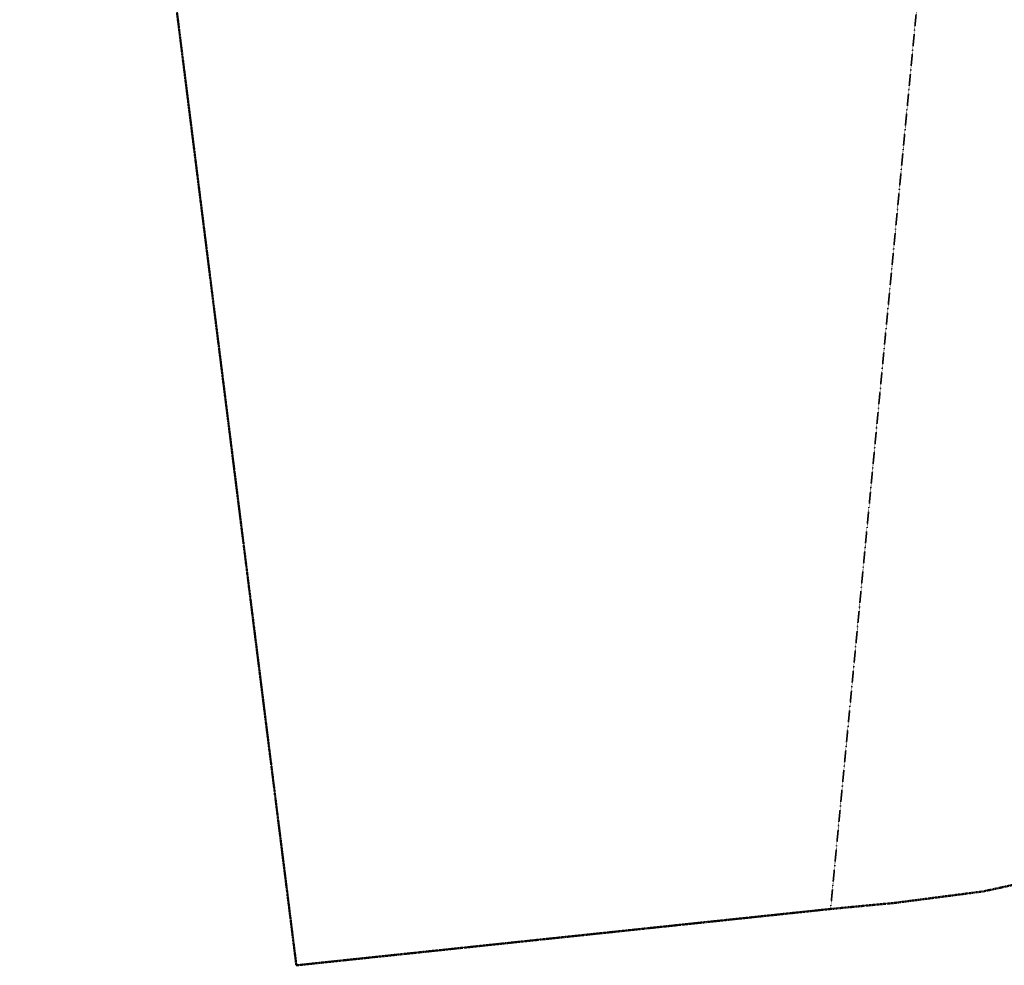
# Model space of a CAD drawing. Extents: x 5459987 to 5506369, y 5959610 to 5991660.
# Tile 1 of 51: x 5461081 to 5468420, y 5960297 to 5967350. Entities that reach past the tile are written whole.
import ezdxf

# ---------------------------------------------------------------- set-up
doc = ezdxf.new("R2010")
doc.units = 0
doc.linetypes.add('DWUKROPK4-3', pattern=[3.48, 2, -0.46, 0.05, -0.46, 0.05, -0.46])
doc.linetypes.add('KROPK3-2', pattern=[2.49, 1.5, -0.47, 0.05, -0.47])
doc.layers.get('0').update_dxf_attribs({"linetype": 'CONTINUOUS'})
for name, color, linetype, lineweight in [('GEPPGP', 7, 'CONTINUOUS', 18), ('GESJEW', 7, 'CONTINUOUS', 35), ('GESJPO', 7, 'CONTINUOUS', 50), ('GESOZN', 7, 'CONTINUOUS', 18)]:
    doc.layers.add(name, color=color, linetype=linetype, lineweight=lineweight)

# ---------------------------------------------------------------- blocks, each defined once
blk = doc.blocks.new('GEPPGP1_2')
blk.add_hatch(color=0).paths.add_polyline_path([(0, -0.045), (0.013906, -0.042798), (0.02645, -0.036406), (0.036406, -0.02645), (0.042798, -0.013906), (0.045, 0), (0.042798, 0.013906), (0.036406, 0.02645), (0.02645, 0.036406), (0.013906, 0.042798), (0, 0.045), (-0.013906, 0.042798), (-0.02645, 0.036406), (-0.036406, 0.02645), (-0.042798, 0.013906), (-0.045, 0), (-0.042798, -0.013906), (-0.036406, -0.02645), (-0.02645, -0.036406), (-0.013906, -0.042798)])

msp = doc.modelspace()

# ---------------------------------------------------------------- linework, layer by layer
at = {"layer": 'GESJEW', "color": 252, "linetype": 'KROPK3-2', "lineweight": 35, "elevation": 10.2}
msp.add_lwpolyline([(5462217.7, 5967690.6), (5463143.2, 5960296.6), (5467125, 5960716.7), (5467955.2, 5969409.7)], dxfattribs=at)
at = {"layer": 'GESJPO', "color": 252, "linetype": 'DWUKROPK4-3', "lineweight": 50, "elevation": 10.3}
msp.add_lwpolyline([(5461362, 5974436.5), (5461429.5, 5974333.6), (5461322.7, 5974106.2), (5461225.5, 5973899.3), (5461081.3, 5973884.1), (5461105, 5973746.8), (5461355.1, 5972675.7), (5461559.8, 5971799.3), (5461712.2, 5971146.5), (5461869.5, 5970472.8), (5461882.7, 5970367.4), (5461993.7, 5969480.6), (5462217.7, 5967690.6), (5463143.2, 5960296.6), (5467125, 5960716.7), (5467603.9, 5960762.2), (5468262.7, 5960847.9), (5468876.1, 5960981.2)], dxfattribs=at)
at = {"layer": 'GESOZN', "color": 252, "linetype": 'Continuous', "lineweight": 18, "elevation": 10.1}
msp.add_lwpolyline([(5461362, 5974436.5), (5461429.5, 5974333.6), (5461322.7, 5974106.2), (5461225.5, 5973899.3), (5461081.3, 5973884.1), (5461105, 5973746.8), (5461355.1, 5972675.7), (5461559.8, 5971799.3), (5461712.2, 5971146.5), (5461869.5, 5970472.8), (5461882.7, 5970367.4), (5461993.7, 5969480.6), (5462217.7, 5967690.6), (5463143.2, 5960296.6), (5467125, 5960716.7), (5467603.9, 5960762.2), (5468262.7, 5960847.9), (5468876.1, 5960981.2)], dxfattribs=at)

# ---------------------------------------------------------------- block references
at = {"layer": 'GEPPGP', "color": 252, "linetype": 'Continuous', "lineweight": 18}
for p in [(5468262.7, 5960847.9, 10.2), (5467603.9, 5960762.2, 10.2), (5467125, 5960716.7, 10.2), (5463143.2, 5960296.6, 10.2)]:
    msp.add_blockref('GEPPGP1_2', p, dxfattribs=at)

doc.saveas('drawing.dxf')
